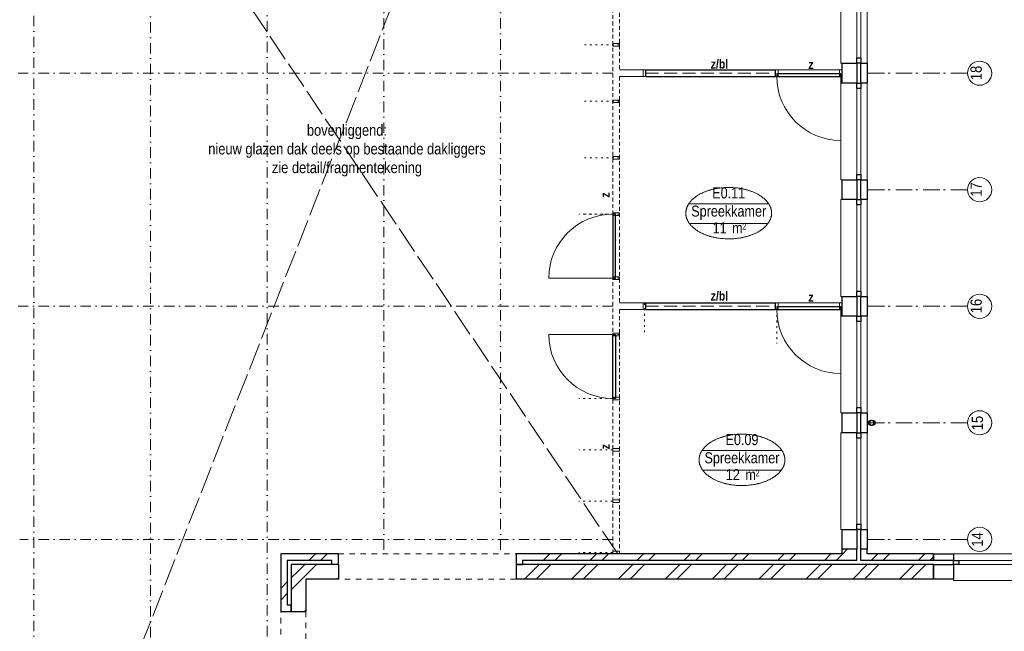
# Model space of a CAD drawing. Header units: millimetres. Extents: x 18442 to 242186, y -49554 to 63508.
# Tile 63 of 175: x 176698 to 191552, y -28987 to -19750. Entities that reach past the tile are written whole.
import ezdxf
from ezdxf.enums import TextEntityAlignment as Align

# ---------------------------------------------------------------- set-up
doc = ezdxf.new("R2010")
doc.units = ezdxf.units.MM
doc.header["$LTSCALE"] = 400
doc.header["$PDMODE"] = 1
doc.header["$PDSIZE"] = 15
for name, pattern in [('STYLE_01', [0.416641, 0.208282, -0.208359]), ('STYLE_02', [0.694427, 0.486069, -0.208359]), ('STYLE_03', [1.25, 1.041641, -0.208359]), ('STYLE_05', [0.208282, 0.069427, -0.138855]), ('STYLE_06', [1.041641, 0.625, -0.208282, 0.069427, -0.138931]), ('STYLE_12', [0.787402, 0.393701, -0.19685, 0.0005, -0.19635]), ('STYLE_18', [0.246063, 0.147638, -0.098425])]:
    doc.linetypes.add(name, pattern=pattern)
for name, color, linetype, lineweight in [('Buitenkozijnen', 140, 'Continuous', 15), ('Interieur-deur', 43, 'Continuous', 9), ('Interieur-scheidingswand-horizontaal', 5, 'Continuous', 25), ('Interieur-systeemwand glas', 5, 'Continuous', 15), ('Kozijnmerken', 43, 'Continuous', 9), ('Lijn-stramien', 92, 'STYLE_06', 9), ('mat-baksteen', 5, 'Continuous', 25), ('mat-beton (ihwg)', 5, 'Continuous', 25), ('mat-scheidingswand-horizontaal', 5, 'Continuous', 25), ('None', 7, 'Continuous', 9), ('Ruimtenummers', 92, 'Continuous', 25), ('Sloopwerk', 92, 'Continuous', 25), ('Tekst', 140, 'Continuous', 15)]:
    doc.layers.add(name, color=color, linetype=linetype, lineweight=lineweight)
doc.layers.get('Kozijnmerken').off()
doc.styles.add('Arial Narrow', font='ARIALN.TTF', dxfattribs={"height": 211.666667})
doc.styles.add('Arial Narrow (bold)', font='ARIALNB.TTF', dxfattribs={"height": 172.861111})

# ---------------------------------------------------------------- blocks, each defined once
blk = doc.blocks.new('Kolom 380x300')
at = {"layer": 'mat-beton (ihwg)', "lineweight": 25}
for points in [[(-126, 150), (94, 150), (94, -150), (-126, -150)], [(154, 150), (254, 150), (254, -150), (154, -150)]]:
    blk.add_lwpolyline(points, close=True, dxfattribs=at)
blk = doc.blocks.new('*X1034')
at = {"layer": 'None', "lineweight": 9}
for p, q in [((4920, -21950), (5140, -21730)), ((5096, -21950), (5316, -21730)), ((5627, -21950), (5847, -21730)), ((5804, -21950), (6024, -21730)), ((6334, -21950), (6554, -21730)), ((6511, -21950), (6731, -21730)), ((7041, -21950), (7261, -21730)), ((7218, -21950), (7438, -21730)), ((7748, -21950), (7968, -21730)), ((7925, -21950), (8145, -21730)), ((8456, -21950), (8676, -21730)), ((8632, -21950), (8852, -21730)), ((9163, -21950), (9383, -21730)), ((9339, -21950), (9559, -21730)), ((9870, -21950), (10090, -21730)), ((10046, -21950), (10266, -21730)), ((10577, -21950), (10797, -21730)), ((10753, -21950), (10973, -21730))]:
    blk.add_line(p, q, dxfattribs=at)
blk = doc.blocks.new('*X1045')
at = {"layer": 'None', "lineweight": 9}
for p, q in [((5200, -21670), (5300, -21570)), ((5376, -21670), (5476, -21570)), ((5907, -21670), (6007, -21570)), ((6084, -21670), (6184, -21570)), ((6614, -21670), (6714, -21570)), ((6791, -21670), (6891, -21570)), ((7321, -21670), (7421, -21570)), ((7498, -21670), (7598, -21570)), ((8028, -21670), (8128, -21570)), ((8205, -21670), (8305, -21570)), ((8736, -21670), (8836, -21570)), ((8912, -21670), (9012, -21570)), ((9443, -21670), (9543, -21570)), ((9619, -21670), (9717, -21573))]:
    blk.add_line(p, q, dxfattribs=at)
blk = doc.blocks.new('*U1057')
at = {"layer": 'Buitenkozijnen', "lineweight": 15}
for p, q in [((0, 0), (0, -1460)), ((0, 0), (60, 0)), ((60, 0), (60, -1460)), ((0, -1460), (60, -1460))]:
    blk.add_line(p, q, dxfattribs=at)
blk = doc.blocks.new('Gevelpui best 1460')
at = {"layer": 'Buitenkozijnen', "color": 43, "linetype": 'Continuous', "lineweight": 9}
blk.add_line((160, 0), (160, -1460), dxfattribs=at)
at = {"layer": 'Buitenkozijnen', "color": 43, "linetype": 'Continuous', "lineweight": 9, "flags": 128}
blk.add_lwpolyline([(-220, 0), (-240, 0), (-240, -1460), (-220, -1460)], dxfattribs=at)
at = {"layer": 'Buitenkozijnen', "color": 92, "lineweight": 25}
for points in [[(0, 0), (60, 0), (60, -80), (0, -80)], [(0, -1380), (60, -1380), (60, -1460), (0, -1460)]]:
    blk.add_lwpolyline(points, close=True, dxfattribs=at)
at = {"layer": 'Buitenkozijnen'}
blk.add_blockref('*U1057', (0, 0), dxfattribs=at)
blk = doc.blocks.new('*X1241')
at = {"layer": 'None', "lineweight": 9}
for p, q in [((1503, -21832), (1604, -21730)), ((1591, -21920), (1781, -21730)), ((2092, -21950), (2111, -21931))]:
    blk.add_line(p, q, dxfattribs=at)
blk = doc.blocks.new('*X1242')
at = {"layer": 'None', "lineweight": 9}
for p, q in [((1401, -21933), (1503, -21832)), ((1401, -22110), (1591, -21920)), ((1602, -22440), (1621, -22421))]:
    blk.add_line(p, q, dxfattribs=at)
blk = doc.blocks.new('*X1243')
at = {"layer": 'None', "lineweight": 9}
for p, q in [((1241, -22093), (1341, -21993)), ((1241, -22270), (1341, -22170))]:
    blk.add_line(p, q, dxfattribs=at)
blk = doc.blocks.new('*X1244')
at = {"layer": 'None', "lineweight": 9}
for p, q in [((1665, -21670), (1765, -21570)), ((1841, -21670), (1941, -21570))]:
    blk.add_line(p, q, dxfattribs=at)
blk = doc.blocks.new('*X1245')
at = {"layer": 'None', "lineweight": 9}
blk.add_line((9717, -21573), (9789, -21500), dxfattribs=at)
blk = doc.blocks.new('*X1246')
at = {"layer": 'None', "lineweight": 9}
for p, q in [((10150, -21670), (10250, -21570)), ((10326, -21670), (10426, -21570)), ((10857, -21670), (10957, -21570)), ((11033, -21670), (11091, -21612))]:
    blk.add_line(p, q, dxfattribs=at)
blk = doc.blocks.new('HWA')
at = {"layer": 'None', "color": 92, "linetype": 'Continuous', "lineweight": 25}
blk.add_circle((0, -74), 40, dxfattribs=at)
blk = doc.blocks.new('Ruimtenummer UV 50')
at = {"layer": 'Ruimtenummers', "color": 8, "lineweight": 5}
for p, q in [((602, 157), (-602, 157)), ((595, -137), (-595, -137))]:
    blk.add_line(p, q, dxfattribs=at)
blk.add_open_spline([(-323, 354), (-173, 406), (173, 406), (323, 354), (473, 302), (560, 212), (647, 122), (647, 18), (647, -86), (560, -176), (473, -266), (323, -318), (173, -370), (-173, -370), (-323, -318), (-474, -266), (-560, -176), (-647, -86), (-647, 18), (-647, 122), (-560, 212), (-474, 302), (-323, 354)], degree=2, knots=[0, 0, 0, 0.09962, 0.19924, 0.19924, 0.283607, 0.283607, 0.349619, 0.349619, 0.415638, 0.415638, 0.5, 0.5, 0.59962, 0.69924, 0.69924, 0.783607, 0.783607, 0.849619, 0.849619, 0.915638, 0.915638, 1, 1, 1], dxfattribs=at)
at = {"layer": 'Ruimtenummers', "attachment_point": 2, "style": 'Arial Narrow'}
for s, insert, char_height in [(' 2', (220, -133), 96.8), (' m', (104, -122), 165.9)]:
    blk.add_mtext(s, dxfattribs=dict(at, insert=insert, char_height=char_height))
at = {"layer": 'Ruimtenummers', "style": 'Arial Narrow'}
for tag, p in [('Nummer', (0, 407)), ('Naam', (0, 132)), ('Oppervlak', (-138, -122))]:
    blk.add_attdef(tag, text='', height=166, dxfattribs=at).set_placement(p, align=Align.TOP_CENTER)
blk = doc.blocks.new('Kozijnmerk 50')
at = {"layer": 'None', "color": 43, "style": 'Arial Narrow (bold)'}
blk.add_attdef('merk', text='', height=138, dxfattribs=at).set_placement((0, 0), align=Align.MIDDLE_CENTER)
blk = doc.blocks.new('*U2256')
at = {"layer": 'None', "color": 140, "linetype": 'STYLE_03', "lineweight": 15}
for p, q in [((-2694, -27630), (6007, -5400)), ((6326, -21570), (-2669, -8170))]:
    blk.add_line(p, q, dxfattribs=at)
blk = doc.blocks.new('*U2258')
at = {"layer": 'Interieur-systeemwand glas', "color": 43, "linetype": 'Continuous', "lineweight": 9}
for points in [[(6251, -17384), (6351, -17384), (6351, -17424), (6251, -17424)], [(6748, -17780), (6748, -17880), (6708, -17880), (6708, -17780)], [(6251, -18235), (6351, -18235), (6351, -18275), (6251, -18275)]]:
    blk.add_lwpolyline(points, close=True, dxfattribs=at)
at = {"layer": 'Interieur-systeemwand glas', "color": 43, "linetype": 'Continuous', "lineweight": 15}
for p in [(6351, -17404), (6728, -17780), (6351, -18255), (6351, -18255)]:
    blk.add_point(p, dxfattribs=at)
at = {"layer": 'Lijn-stramien', "color": 8, "linetype": 'STYLE_05', "lineweight": 5}
for p, q in [((6351, -17404), (5775, -17404)), ((6351, -18255), (5775, -18255)), ((6351, -18255), (5775, -18255))]:
    blk.add_line(p, q, dxfattribs=at)
at = {"layer": 'None', "linetype": 'Continuous', "lineweight": 5}
blk.add_point((6748, -17830), dxfattribs=at)
blk = doc.blocks.new('*U2259')
at = {"layer": 'Interieur-deur', "color": 140, "linetype": 'Continuous', "lineweight": 15}
blk.add_line((5287, -18255), (6251, -18255), dxfattribs=at)
at = {"layer": 'Interieur-deur', "color": 92, "linetype": 'Continuous', "lineweight": 25}
blk.add_lwpolyline([(6251, -19221), (6251, -18255), (6291, -18255), (6291, -19221)], close=True, dxfattribs=at)
at = {"layer": 'Interieur-deur', "color": 140, "linetype": 'Continuous', "lineweight": 15}
blk.add_arc((6251, -18255), 966, 180, 270, dxfattribs=at)
at = {"layer": 'Interieur-systeemwand glas', "color": 43, "linetype": 'Continuous', "lineweight": 9}
for points in [[(6251, -18275), (6251, -18235), (6351, -18235), (6351, -18275)], [(6251, -19241), (6251, -19201), (6351, -19201), (6351, -19241)]]:
    blk.add_lwpolyline(points, close=True, dxfattribs=at)
at = {"layer": 'Lijn-stramien', "color": 8, "linetype": 'STYLE_05', "lineweight": 5}
for p, q in [((6251, -18255), (5741, -18255)), ((6251, -19221), (5741, -19221))]:
    blk.add_line(p, q, dxfattribs=at)
at = {"layer": 'None', "linetype": 'Continuous', "lineweight": 5}
for p in [(6251, -18255), (6251, -19221)]:
    blk.add_point(p, dxfattribs=at)
blk = doc.blocks.new('*U2262')
at = {"layer": 'Interieur-deur', "color": 140, "linetype": 'Continuous', "lineweight": 15}
blk.add_line((5287, -17405), (6251, -17405), dxfattribs=at)
at = {"layer": 'Interieur-deur', "color": 92, "linetype": 'Continuous', "lineweight": 25}
blk.add_lwpolyline([(6251, -16439), (6251, -17405), (6291, -17405), (6291, -16439)], close=True, dxfattribs=at)
at = {"layer": 'Interieur-deur', "color": 140, "linetype": 'Continuous', "lineweight": 15}
blk.add_arc((6251, -17405), 966, 90, 180, dxfattribs=at)
at = {"layer": 'Interieur-systeemwand glas', "color": 43, "linetype": 'Continuous', "lineweight": 9}
for points in [[(6251, -16419), (6251, -16459), (6351, -16459), (6351, -16419)], [(6251, -17384), (6251, -17424), (6351, -17424), (6351, -17384)]]:
    blk.add_lwpolyline(points, close=True, dxfattribs=at)
at = {"layer": 'Lijn-stramien', "color": 8, "linetype": 'STYLE_05', "lineweight": 5}
for p, q in [((6251, -16439), (5741, -16439)), ((6251, -17405), (5741, -17405))]:
    blk.add_line(p, q, dxfattribs=at)
at = {"layer": 'None', "linetype": 'Continuous', "lineweight": 5}
for p in [(6251, -16439), (6251, -17405)]:
    blk.add_point(p, dxfattribs=at)
blk = doc.blocks.new('*U2272')
at = {"layer": 'Interieur-systeemwand glas', "color": 43, "linetype": 'Continuous', "lineweight": 9}
for points in [[(6251, -10344), (6351, -10344), (6351, -10384), (6251, -10384)], [(6748, -10740), (6748, -10840), (6708, -10840), (6708, -10740)], [(6251, -11195), (6351, -11195), (6351, -11235), (6251, -11235)]]:
    blk.add_lwpolyline(points, close=True, dxfattribs=at)
at = {"layer": 'Interieur-systeemwand glas', "color": 43, "linetype": 'Continuous', "lineweight": 15}
for p in [(6351, -10364), (6728, -10740), (6351, -11215), (6351, -11215)]:
    blk.add_point(p, dxfattribs=at)
at = {"layer": 'Lijn-stramien', "color": 8, "linetype": 'STYLE_05', "lineweight": 5}
for p, q in [((6351, -10364), (5775, -10364)), ((6351, -11215), (5775, -11215)), ((6351, -11215), (5775, -11215))]:
    blk.add_line(p, q, dxfattribs=at)
at = {"layer": 'None', "linetype": 'Continuous', "lineweight": 5}
blk.add_point((6748, -10790), dxfattribs=at)
blk = doc.blocks.new('*U2273')
at = {"layer": 'Interieur-deur', "color": 140, "linetype": 'Continuous', "lineweight": 15}
blk.add_line((5287, -11215), (6251, -11215), dxfattribs=at)
at = {"layer": 'Interieur-deur', "color": 92, "linetype": 'Continuous', "lineweight": 25}
blk.add_lwpolyline([(6251, -12181), (6251, -11215), (6291, -11215), (6291, -12181)], close=True, dxfattribs=at)
at = {"layer": 'Interieur-deur', "color": 140, "linetype": 'Continuous', "lineweight": 15}
blk.add_arc((6251, -11215), 966, 180, 270, dxfattribs=at)
at = {"layer": 'Interieur-systeemwand glas', "color": 43, "linetype": 'Continuous', "lineweight": 9}
for points in [[(6251, -11235), (6251, -11195), (6351, -11195), (6351, -11235)], [(6251, -12201), (6251, -12161), (6351, -12161), (6351, -12201)]]:
    blk.add_lwpolyline(points, close=True, dxfattribs=at)
at = {"layer": 'Lijn-stramien', "color": 8, "linetype": 'STYLE_05', "lineweight": 5}
for p, q in [((6251, -11215), (5741, -11215)), ((6251, -12181), (5741, -12181))]:
    blk.add_line(p, q, dxfattribs=at)
at = {"layer": 'None', "linetype": 'Continuous', "lineweight": 5}
for p in [(6251, -11215), (6251, -12181)]:
    blk.add_point(p, dxfattribs=at)
blk = doc.blocks.new('*U2276')
at = {"layer": 'Interieur-deur', "color": 140, "linetype": 'Continuous', "lineweight": 15}
blk.add_line((5287, -10365), (6251, -10365), dxfattribs=at)
at = {"layer": 'Interieur-deur', "color": 92, "linetype": 'Continuous', "lineweight": 25}
blk.add_lwpolyline([(6251, -9399), (6251, -10365), (6291, -10365), (6291, -9399)], close=True, dxfattribs=at)
at = {"layer": 'Interieur-deur', "color": 140, "linetype": 'Continuous', "lineweight": 15}
blk.add_arc((6251, -10365), 966, 90, 180, dxfattribs=at)
at = {"layer": 'Interieur-systeemwand glas', "color": 43, "linetype": 'Continuous', "lineweight": 9}
for points in [[(6251, -9379), (6251, -9419), (6351, -9419), (6351, -9379)], [(6251, -10344), (6251, -10384), (6351, -10384), (6351, -10344)]]:
    blk.add_lwpolyline(points, close=True, dxfattribs=at)
at = {"layer": 'Lijn-stramien', "color": 8, "linetype": 'STYLE_05', "lineweight": 5}
for p, q in [((6251, -9399), (5741, -9399)), ((6251, -10365), (5741, -10365))]:
    blk.add_line(p, q, dxfattribs=at)
at = {"layer": 'None', "linetype": 'Continuous', "lineweight": 5}
for p in [(6251, -9399), (6251, -10365)]:
    blk.add_point(p, dxfattribs=at)
blk = doc.blocks.new('*U2280')
at = {"layer": 'Interieur-systeemwand glas', "color": 43, "linetype": 'Continuous', "lineweight": 9}
for points in [[(6251, -13864), (6351, -13864), (6351, -13904), (6251, -13904)], [(6748, -14260), (6748, -14360), (6708, -14360), (6708, -14260)], [(6251, -14715), (6351, -14715), (6351, -14755), (6251, -14755)]]:
    blk.add_lwpolyline(points, close=True, dxfattribs=at)
at = {"layer": 'Interieur-systeemwand glas', "color": 43, "linetype": 'Continuous', "lineweight": 15}
for p in [(6351, -13884), (6728, -14260), (6351, -14735), (6351, -14735)]:
    blk.add_point(p, dxfattribs=at)
at = {"layer": 'Lijn-stramien', "color": 8, "linetype": 'STYLE_05', "lineweight": 5}
for p, q in [((6351, -13884), (5775, -13884)), ((6351, -14735), (5775, -14735)), ((6351, -14735), (5775, -14735))]:
    blk.add_line(p, q, dxfattribs=at)
at = {"layer": 'None', "linetype": 'Continuous', "lineweight": 5}
blk.add_point((6748, -14310), dxfattribs=at)
blk = doc.blocks.new('*U2282')
at = {"layer": 'Interieur-systeemwand glas', "color": 43, "linetype": 'Continuous', "lineweight": 9}
blk.add_lwpolyline([(6251, -13013), (6351, -13013), (6351, -13053), (6251, -13053)], close=True, dxfattribs=at)
at = {"layer": 'Interieur-systeemwand glas', "color": 43, "linetype": 'Continuous', "lineweight": 15}
blk.add_point((6351, -13033), dxfattribs=at)
at = {"layer": 'Lijn-stramien', "color": 8, "linetype": 'STYLE_05', "lineweight": 5}
for p, q in [((6351, -13033), (5775, -13033)), ((6351, -13884), (5775, -13884))]:
    blk.add_line(p, q, dxfattribs=at)
blk = doc.blocks.new('*U2284')
at = {"layer": 'Interieur-systeemwand glas', "color": 43, "linetype": 'Continuous', "lineweight": 9}
blk.add_lwpolyline([(6251, -12162), (6351, -12162), (6351, -12202), (6251, -12202)], close=True, dxfattribs=at)
at = {"layer": 'Interieur-systeemwand glas', "color": 43, "linetype": 'Continuous', "lineweight": 15}
blk.add_point((6351, -12182), dxfattribs=at)
at = {"layer": 'Lijn-stramien', "color": 8, "linetype": 'STYLE_05', "lineweight": 5}
for p, q in [((6351, -12182), (5775, -12182)), ((6351, -13033), (5775, -13033))]:
    blk.add_line(p, q, dxfattribs=at)
blk = doc.blocks.new('*U2286')
at = {"layer": 'Interieur-systeemwand glas', "color": 43, "linetype": 'Continuous', "lineweight": 9}
blk.add_lwpolyline([(6251, -15567), (6351, -15567), (6351, -15607), (6251, -15607)], close=True, dxfattribs=at)
at = {"layer": 'Interieur-systeemwand glas', "color": 43, "linetype": 'Continuous', "lineweight": 15}
blk.add_point((6351, -15587), dxfattribs=at)
at = {"layer": 'Lijn-stramien', "color": 8, "linetype": 'STYLE_05', "lineweight": 5}
for p, q in [((6351, -14735), (5775, -14735)), ((6351, -15587), (5775, -15587))]:
    blk.add_line(p, q, dxfattribs=at)
blk = doc.blocks.new('*U2288')
at = {"layer": 'Interieur-systeemwand glas', "color": 43, "linetype": 'Continuous', "lineweight": 9}
blk.add_lwpolyline([(6251, -16418), (6351, -16418), (6351, -16458), (6251, -16458)], close=True, dxfattribs=at)
at = {"layer": 'Interieur-systeemwand glas', "color": 43, "linetype": 'Continuous', "lineweight": 15}
blk.add_point((6351, -16438), dxfattribs=at)
at = {"layer": 'Lijn-stramien', "color": 8, "linetype": 'STYLE_05', "lineweight": 5}
for p, q in [((6351, -15586), (5775, -15586)), ((6351, -16438), (5775, -16438))]:
    blk.add_line(p, q, dxfattribs=at)
blk = doc.blocks.new('*U2289')
at = {"layer": 'Interieur-systeemwand glas', "color": 43, "linetype": 'Continuous', "lineweight": 9}
blk.add_lwpolyline([(6251, -9379), (6251, -9419), (6351, -9419), (6351, -9379)], close=True, dxfattribs=at)
at = {"layer": 'Lijn-stramien', "color": 8, "linetype": 'STYLE_05', "lineweight": 5}
blk.add_line((6251, -9399), (5741, -9399), dxfattribs=at)
at = {"layer": 'None', "linetype": 'Continuous', "lineweight": 5}
blk.add_point((6251, -9399), dxfattribs=at)
blk = doc.blocks.new('*U2290')
at = {"layer": 'Interieur-systeemwand glas', "color": 43, "linetype": 'Continuous', "lineweight": 9}
blk.add_lwpolyline([(6251, -8514), (6251, -8554), (6351, -8554), (6351, -8514)], close=True, dxfattribs=at)
at = {"layer": 'Lijn-stramien', "color": 8, "linetype": 'STYLE_05', "lineweight": 5}
blk.add_line((6251, -8534), (5741, -8534), dxfattribs=at)
at = {"layer": 'None', "linetype": 'Continuous', "lineweight": 5}
blk.add_point((6251, -8534), dxfattribs=at)
blk = doc.blocks.new('*U2291')
at = {"layer": 'Interieur-systeemwand glas', "color": 43, "linetype": 'Continuous', "lineweight": 9}
blk.add_lwpolyline([(6251, -7649), (6251, -7689), (6351, -7689), (6351, -7649)], close=True, dxfattribs=at)
at = {"layer": 'Lijn-stramien', "color": 8, "linetype": 'STYLE_05', "lineweight": 5}
blk.add_line((6251, -7669), (5741, -7669), dxfattribs=at)
at = {"layer": 'None', "linetype": 'Continuous', "lineweight": 5}
blk.add_point((6251, -7669), dxfattribs=at)
blk = doc.blocks.new('*U2292')
at = {"layer": 'Interieur-systeemwand glas', "color": 43, "linetype": 'Continuous', "lineweight": 9}
blk.add_lwpolyline([(6251, -6784), (6251, -6824), (6351, -6824), (6351, -6784)], close=True, dxfattribs=at)
at = {"layer": 'Lijn-stramien', "color": 8, "linetype": 'STYLE_05', "lineweight": 5}
blk.add_line((6251, -6804), (5741, -6804), dxfattribs=at)
at = {"layer": 'None', "linetype": 'Continuous', "lineweight": 5}
blk.add_point((6251, -6804), dxfattribs=at)
blk = doc.blocks.new('*U2305')
at = {"layer": 'Interieur-systeemwand glas', "color": 43, "linetype": 'Continuous', "lineweight": 9}
for points in [[(6747, -5460), (6747, -5560), (6707, -5560), (6707, -5460)], [(6251, -5916), (6351, -5916), (6351, -5956), (6251, -5956)]]:
    blk.add_lwpolyline(points, close=True, dxfattribs=at)
at = {"layer": 'Interieur-systeemwand glas', "color": 43, "linetype": 'Continuous', "lineweight": 15}
for p in [(6727, -5460), (6351, -5936), (6351, -5936)]:
    blk.add_point(p, dxfattribs=at)
at = {"layer": 'Lijn-stramien', "color": 8, "linetype": 'STYLE_05', "lineweight": 5}
for p, q in [((6251, -5460), (5795, -5460)), ((6351, -5560), (5795, -5560)), ((6351, -5936), (5795, -5936))]:
    blk.add_line(p, q, dxfattribs=at)
at = {"layer": 'None', "linetype": 'Continuous', "lineweight": 5}
blk.add_point((6747, -5510), dxfattribs=at)
blk = doc.blocks.new('*U2308')
at = {"layer": 'Lijn-stramien', "color": 8, "linetype": 'STYLE_05', "lineweight": 5}
for p, q in [((6251, -5180), (6251, -5460)), ((6351, -5195), (6351, -5560)), ((6727, -5185), (6727, -5460))]:
    blk.add_line(p, q, dxfattribs=at)
blk = doc.blocks.new('*U2309')
at = {"layer": 'Interieur-systeemwand glas', "color": 43, "linetype": 'Continuous', "lineweight": 9}
blk.add_lwpolyline([(6747, -5460), (6747, -5560), (6707, -5560), (6707, -5460)], close=True, dxfattribs=at)
at = {"layer": 'Interieur-systeemwand glas', "color": 43, "linetype": 'Continuous', "lineweight": 15}
blk.add_point((6727, -5460), dxfattribs=at)
at = {"layer": 'None', "color": 7}
for name in ['*U2308', '*U2305']:
    blk.add_blockref(name, (0, 0), dxfattribs=at)
blk = doc.blocks.new('*U2310')
at = {"layer": 'Interieur-systeemwand glas', "color": 43, "linetype": 'Continuous', "lineweight": 9}
blk.add_lwpolyline([(7488, -5460), (7488, -5560), (7448, -5560), (7448, -5460)], close=True, dxfattribs=at)
at = {"layer": 'Interieur-systeemwand glas', "color": 43, "linetype": 'Continuous', "lineweight": 15}
blk.add_point((7468, -5460), dxfattribs=at)
at = {"layer": 'Lijn-stramien', "color": 8, "linetype": 'STYLE_05', "lineweight": 5}
blk.add_line((7468, -5185), (7468, -5460), dxfattribs=at)
blk = doc.blocks.new('*U2313')
at = {"layer": 'Interieur-systeemwand glas', "color": 43, "linetype": 'Continuous', "lineweight": 9}
blk.add_lwpolyline([(8229, -5460), (8229, -5560), (8189, -5560), (8189, -5460)], close=True, dxfattribs=at)
at = {"layer": 'Interieur-systeemwand glas', "color": 43, "linetype": 'Continuous', "lineweight": 15}
blk.add_point((8209, -5460), dxfattribs=at)
at = {"layer": 'Lijn-stramien', "color": 8, "linetype": 'STYLE_05', "lineweight": 5}
blk.add_line((8209, -5185), (8209, -5460), dxfattribs=at)
blk = doc.blocks.new('*U2316')
at = {"layer": 'Interieur-systeemwand glas', "color": 43, "linetype": 'Continuous', "lineweight": 9}
blk.add_lwpolyline([(8970, -5460), (8970, -5560), (8930, -5560), (8930, -5460)], close=True, dxfattribs=at)
at = {"layer": 'Interieur-systeemwand glas', "color": 43, "linetype": 'Continuous', "lineweight": 15}
blk.add_point((8950, -5460), dxfattribs=at)
at = {"layer": 'Lijn-stramien', "color": 8, "linetype": 'STYLE_05', "lineweight": 5}
blk.add_line((8950, -5185), (8950, -5460), dxfattribs=at)
blk = doc.blocks.new('*U2319')
at = {"layer": 'Interieur-systeemwand glas', "color": 43, "linetype": 'Continuous', "lineweight": 9}
blk.add_lwpolyline([(9711, -5460), (9711, -5560), (9671, -5560), (9671, -5460)], close=True, dxfattribs=at)
at = {"layer": 'Interieur-systeemwand glas', "color": 43, "linetype": 'Continuous', "lineweight": 15}
blk.add_point((9691, -5460), dxfattribs=at)
at = {"layer": 'Lijn-stramien', "color": 8, "linetype": 'STYLE_05', "lineweight": 5}
blk.add_line((9691, -5185), (9691, -5460), dxfattribs=at)
blk = doc.blocks.new('*U2320')
at = {"layer": 'Interieur-systeemwand glas', "color": 43, "linetype": 'Continuous', "lineweight": 9}
for points in [[(6251, -12201), (6251, -12161), (6351, -12161), (6351, -12201)], [(6251, -19241), (6251, -19201), (6351, -19201), (6351, -19241)], [(6251, -20017), (6251, -19977), (6351, -19977), (6351, -20017)], [(6251, -20793), (6251, -20753), (6351, -20753), (6351, -20793)], [(6251, -21569), (6251, -21529), (6351, -21529), (6351, -21569)]]:
    blk.add_lwpolyline(points, close=True, dxfattribs=at)
at = {"layer": 'Lijn-stramien', "color": 8, "linetype": 'STYLE_05', "lineweight": 5}
for p, q in [((6251, -12181), (5741, -12181)), ((6251, -19221), (5741, -19221)), ((6251, -19997), (5741, -19997)), ((6251, -20773), (5741, -20773)), ((6251, -21549), (5741, -21549))]:
    blk.add_line(p, q, dxfattribs=at)
at = {"layer": 'Interieur-scheidingswand-horizontaal', "color": 7}
for name in ['*U2276', '*U2273', '*U2262', '*U2259']:
    blk.add_blockref(name, (0, 0), dxfattribs=at)
at = {"layer": 'None', "color": 7}
for name in ['*U2309', '*U2310', '*U2313', '*U2316', '*U2319', '*U2292', '*U2291', '*U2290', '*U2289', '*U2272', '*U2284', '*U2282', '*U2280', '*U2286', '*U2288', '*U2258']:
    blk.add_blockref(name, (0, 0), dxfattribs=at)
blk = doc.blocks.new('*U2322')
at = {"layer": 'Interieur-deur', "color": 140, "linetype": 'Continuous', "lineweight": 15}
blk.add_line((9691, -15324), (9691, -14360), dxfattribs=at)
at = {"layer": 'Interieur-deur', "color": 92, "linetype": 'Continuous', "lineweight": 25}
blk.add_lwpolyline([(8725, -14360), (9691, -14360), (9691, -14320), (8725, -14320)], close=True, dxfattribs=at)
at = {"layer": 'Interieur-deur', "color": 140, "linetype": 'Continuous', "lineweight": 15}
blk.add_arc((9691, -14360), 966, 180, 270, dxfattribs=at)
at = {"layer": 'Interieur-systeemwand glas', "color": 43, "linetype": 'Continuous', "lineweight": 9}
for points in [[(8705, -14360), (8745, -14360), (8745, -14260), (8705, -14260)], [(9671, -14360), (9711, -14360), (9711, -14260), (9671, -14260)]]:
    blk.add_lwpolyline(points, close=True, dxfattribs=at)
at = {"layer": 'Lijn-stramien', "color": 8, "linetype": 'STYLE_05', "lineweight": 5}
blk.add_line((9691, -14360), (9691, -14870), dxfattribs=at)
at = {"layer": 'None', "linetype": 'Continuous', "lineweight": 5}
for p in [(8725, -14360), (9691, -14360)]:
    blk.add_point(p, dxfattribs=at)
blk = doc.blocks.new('*U2323')
at = {"layer": 'Interieur-deur', "color": 140, "linetype": 'Continuous', "lineweight": 15}
blk.add_line((9691, -18844), (9691, -17880), dxfattribs=at)
at = {"layer": 'Interieur-deur', "color": 92, "linetype": 'Continuous', "lineweight": 25}
blk.add_lwpolyline([(8725, -17880), (9691, -17880), (9691, -17840), (8725, -17840)], close=True, dxfattribs=at)
at = {"layer": 'Interieur-deur', "color": 140, "linetype": 'Continuous', "lineweight": 15}
blk.add_arc((9691, -17880), 966, 180, 270, dxfattribs=at)
at = {"layer": 'Interieur-systeemwand glas', "color": 43, "linetype": 'Continuous', "lineweight": 9}
for points in [[(8705, -17880), (8745, -17880), (8745, -17780), (8705, -17780)], [(9671, -17880), (9711, -17880), (9711, -17780), (9671, -17780)]]:
    blk.add_lwpolyline(points, close=True, dxfattribs=at)
at = {"layer": 'Lijn-stramien', "color": 8, "linetype": 'STYLE_05', "lineweight": 5}
for p, q in [((8725, -17880), (8725, -18390)), ((9691, -17880), (9691, -18390))]:
    blk.add_line(p, q, dxfattribs=at)
at = {"layer": 'None', "linetype": 'Continuous', "lineweight": 5}
for p in [(8725, -17880), (9691, -17880)]:
    blk.add_point(p, dxfattribs=at)

msp = doc.modelspace()

# ---------------------------------------------------------------- linework, layer by layer
at = {"layer": 'Lijn-stramien', "color": 8, "linetype": 'STYLE_05', "lineweight": 5}
msp.add_line((186121.7849, -24028.38115), (186121.7849, -24468.38115), dxfattribs=at)
at = {"layer": 'mat-baksteen', "lineweight": 25}
for p, q in [((189325.74453, -27748.38115), (189105.74453, -27748.38115)), ((189105.74453, -27818.38115), (189105.74453, -27748.38115)), ((189325.74453, -27918.38115), (189325.74453, -27748.38115)), ((189485.78516, -27748.38115), (189385.78516, -27748.38115)), ((189385.78516, -27918.38115), (189385.78516, -27748.38115)), ((189485.78516, -27818.38115), (189485.78516, -27748.38115)), ((180635.7849, -27818.38115), (180635.7849, -28688.42178)), ((181505.7849, -27818.38115), (180635.7849, -27818.38115)), ((180735.7849, -27918.38115), (180735.7849, -28588.42178)), ((181405.7849, -27918.38115), (180735.7849, -27918.38115)), ((181405.7849, -27978.42178), (181405.7849, -27918.38115)), ((181505.7849, -27978.42178), (181505.7849, -27818.38115)), ((189105.74453, -27818.38115), (184185.7849, -27818.38115)), ((184185.7849, -27818.38115), (184185.7849, -27978.42178)), ((184185.7849, -27818.38115), (184185.7849, -27978.42178)), ((189325.74453, -27918.38115), (184285.7849, -27918.38115)), ((184285.7849, -27918.38115), (184285.7849, -27978.42178)), ((184285.7849, -27918.38115), (184285.7849, -27978.42178)), ((190485.7849, -27918.38115), (189385.78516, -27918.38115)), ((190485.7849, -27818.38115), (189485.78516, -27818.38115)), ((190485.7849, -27818.38115), (190485.7849, -27918.38115)), ((181505.7849, -27978.42178), (180795.7849, -27978.42178)), ((180795.7849, -27978.42178), (180795.7849, -28688.42178)), ((181505.7849, -27978.42178), (181405.7849, -27978.42178)), ((181505.7849, -27978.42178), (181505.7849, -28198.42178)), ((184185.7849, -27978.42178), (184185.7849, -28198.42178)), ((190485.7849, -27978.42178), (184185.7849, -27978.42178)), ((184185.7849, -27978.42178), (184285.7849, -27978.42178)), ((184185.7849, -27978.42178), (184285.7849, -27978.42178)), ((190485.7849, -27978.42178), (190485.7849, -28198.42178)), ((181505.7849, -28198.42178), (181015.7849, -28198.42178)), ((181015.7849, -28198.42178), (181015.7849, -28688.42178)), ((190485.7849, -28198.42178), (184185.7849, -28198.42178)), ((180735.7849, -28588.42178), (180795.7849, -28588.42178)), ((180795.7849, -28688.42178), (180795.7849, -28588.42178)), ((180635.7849, -28688.42178), (180795.7849, -28688.42178)), ((180795.7849, -28688.42178), (181015.7849, -28688.42178))]:
    msp.add_line(p, q, dxfattribs=at)
at = {"layer": 'mat-scheidingswand-horizontaal', "lineweight": 25}
for p, q in [((186142.7849, -20508.38115), (188099.74453, -20508.38115)), ((186142.7849, -20608.38115), (186142.7849, -20508.38115)), ((186142.7849, -20608.38115), (188099.74453, -20608.38115)), ((188099.74453, -20608.38115), (188099.74453, -20508.38115)), ((186142.7849, -24028.38115), (188099.74453, -24028.38115)), ((186142.7849, -24128.38115), (186142.7849, -24028.38115)), ((188099.74453, -24128.38115), (188099.74453, -24028.38115)), ((186142.7849, -24128.38115), (188099.74453, -24128.38115))]:
    msp.add_line(p, q, dxfattribs=at)
at = {"layer": 'mat-scheidingswand-horizontaal', "linetype": 'STYLE_02', "lineweight": 9}
for p, q in [((186142.7849, -20558.38115), (188099.74453, -20558.38115)), ((186142.7849, -24078.38115), (188099.74453, -24078.38115))]:
    msp.add_line(p, q, dxfattribs=at)
at = {"layer": 'None', "color": 140, "linetype": 'STYLE_12', "lineweight": 15}
for p, q in [((182190.94318, -11538.38115), (182190.94318, -27818.38115)), ((183950.94318, -11538.38115), (183950.94318, -27818.38115)), ((176910.94318, -11818.38115), (176910.94318, -33690.38115)), ((178670.94318, -16322.99769), (178670.94318, -33690.38115)), ((180430.94318, -16307.617), (180430.94318, -33690.38115)), ((185645.7849, -20558.38115), (176675.7849, -20558.38115)), ((185645.7849, -24078.38115), (176675.7849, -24078.38115)), ((185645.7849, -27598.38115), (176701.84821, -27598.38115))]:
    msp.add_line(p, q, dxfattribs=at)
at = {"layer": 'None', "color": 140, "linetype": 'STYLE_18', "lineweight": 15}
for p, q in [((185645.7849, -11708.38115), (185645.7849, -27818.38115)), ((185745.7849, -17088.38115), (185745.7849, -20508.38115)), ((185745.7849, -20608.38115), (185745.7849, -24028.38115)), ((185745.7849, -24128.38115), (185745.7849, -27818.38115)), ((185645.7849, -27818.38115), (185745.7849, -27818.38115))]:
    msp.add_line(p, q, dxfattribs=at)
at = {"layer": 'None', "color": 140, "linetype": 'Continuous', "lineweight": 15}
for p, q in [((189105.74453, -20508.38115), (185745.7849, -20508.38115)), ((189105.74453, -20608.38115), (185745.7849, -20608.38115)), ((189105.74453, -20508.38115), (189105.74453, -20608.38115)), ((189105.74453, -24028.38115), (185745.7849, -24028.38115)), ((189105.74453, -24028.38115), (189105.74453, -24128.38115)), ((189105.74453, -24128.38115), (185745.7849, -24128.38115))]:
    msp.add_line(p, q, dxfattribs=at)
at = {"layer": 'None', "color": 7, "linetype": 'STYLE_06', "lineweight": 9}
for p, q in [((190996.97828, -20558.38115), (189496.97828, -20558.38115)), ((190996.97828, -22318.38115), (189496.97828, -22318.38115)), ((190996.97828, -24078.38115), (189496.97828, -24078.38115)), ((190996.97828, -25838.38115), (189496.97828, -25838.38115)), ((190996.97828, -27598.38115), (189496.97828, -27598.38115))]:
    msp.add_line(p, q, dxfattribs=at)
at = {"layer": 'None', "color": 140, "linetype": 'STYLE_01', "lineweight": 15}
for p, q in [((181505.7849, -27818.38115), (184185.7849, -27818.38115)), ((184185.7849, -28198.42178), (181505.7849, -28198.42178)), ((180635.7849, -31368.42178), (180635.7849, -28688.42178)), ((181015.7849, -28688.42178), (181015.7849, -31368.42178))]:
    msp.add_line(p, q, dxfattribs=at)
at = {"layer": 'None', "color": 43, "linetype": 'Continuous', "lineweight": 9}
for centre in [(191179.5847, -20558.38115), (191179.5847, -22318.38115), (191179.5847, -24078.38115), (191179.5847, -25838.38115), (191179.5847, -27598.38115)]:
    msp.add_circle(centre, 182.60642, dxfattribs=at)

# ---------------------------------------------------------------- block references
at = {"layer": 'Buitenkozijnen', "color": 7, "rotation": 90}
msp.add_blockref('Gevelpui best 1460', (190785.7849, -27978.42178), dxfattribs=at)
at = {"layer": 'Interieur-scheidingswand-horizontaal', "color": 7}
for name in ['*U2322', '*U2323']:
    msp.add_blockref(name, (179394.72553, -6248.38115), dxfattribs=at)
at = {"layer": 'Kozijnmerken', "color": 7}
for p, values in [((187254.72553, -20419.04225), {'merk': 'z/bl'}), ((188636.0816, -20424.90798), {'merk': 'z'}), ((187254.72553, -23922.2763), {'merk': 'z/bl'}), ((188636.0816, -23938.38115), {'merk': 'z'})]:
    msp.add_blockref('Kozijnmerk 50', p, dxfattribs=at).add_auto_attribs(values)
at = {"layer": 'Kozijnmerken', "color": 7, "rotation": 90}
for p in [(185530.78698, -22398.38115), (185530.78698, -26198.38115)]:
    msp.add_blockref('Kozijnmerk 50', p, dxfattribs=at).add_auto_attribs({'merk': 'z'})
at = {"layer": 'mat-baksteen'}
for name in ['*X1245', '*X1244', '*X1045', '*X1246', '*X1241', '*X1034', '*X1242', '*X1243']:
    msp.add_blockref(name, (179394.72553, -6248.38115), dxfattribs=at)
at = {"layer": 'mat-beton (ihwg)'}
for p in [(189231.8039, -20558.38115), (189231.8039, -22318.38115), (189231.8039, -24078.38115), (189231.8039, -25838.38115), (189231.8039, -27598.38115)]:
    msp.add_blockref('Kolom 380x300', p, dxfattribs=at)
at = {"layer": 'mat-beton (ihwg)', "color": 7, "rotation": 90}
msp.add_blockref('Kolom 380x300', (190635.7849, -28072.36242), dxfattribs=at)
at = {"layer": 'None', "color": 7}
for name, p in [('*U2320', (179394.72553, -6248.38115)), ('*U2256', (179394.72553, -6248.38115)), ('Gevelpui best 1460', (189325.74453, -18948.38115)), ('Gevelpui best 1460', (189325.74453, -20708.38115)), ('Gevelpui best 1460', (189325.74453, -22468.38115)), ('Gevelpui best 1460', (189325.74453, -24228.38115)), ('Gevelpui best 1460', (189325.74453, -25988.38115))]:
    msp.add_blockref(name, p, dxfattribs=at)
at = {"layer": 'None', "color": 7, "rotation": 90}
msp.add_blockref('HWA', (189485.78516, -25838.38115), dxfattribs=at)
at = {"layer": 'Ruimtenummers'}
for p, values in [((187394.72553, -22690.26766), {'Nummer': 'E0.11', 'Naam': 'Spreekkamer', 'Oppervlak': '11'}), ((187594.75393, -26415.5474), {'Nummer': 'E0.09', 'Naam': 'Spreekkamer', 'Oppervlak': '12'})]:
    msp.add_blockref('Ruimtenummer UV 50', p, dxfattribs=at).add_auto_attribs(values)
at = {"layer": 'Sloopwerk', "color": 7, "rotation": 90}
msp.add_blockref('HWA', (189469.76616, -25838.38115), dxfattribs=at)

# ---------------------------------------------------------------- texts
at = {"layer": 'None', "color": 8, "char_height": 169.333333, "attachment_point": 1, "rotation": 90, "style": 'Arial Narrow'}
for s, insert in [('18', (191042.57561, -20662.38346)), ('17', (191042.57561, -22422.38346)), ('15', (191061.01771, -25949.5047)), ('14', (191061.01771, -27709.5047))]:
    msp.add_mtext(s, dxfattribs=dict(at, insert=insert))
at = {"layer": 'None', "color": 8, "insert": (191042.57561, -24182.38346), "char_height": 169.333333, "width": 194.7333333, "attachment_point": 1, "rotation": 90, "style": 'Arial Narrow'}
msp.add_mtext('16', dxfattribs=at)
at = {"layer": 'Tekst', "color": 140, "style": 'Arial Narrow'}
for s, insert, char_height, attachment_point in [('bovenliggend:\\Pnieuw glazen dak deels op bestaande dakliggers\\Pzie detail/fragmentekening', (181635.38456, -21333.73115), 169.3333333, 2), ('2 stuks RVS zuilen voorzien van kaartlezer\\Phartlijn stijl tot hartlijn kolom 200mm\\Pexacte positie i.o.m. installateur ', (173650.72818, -26867.09352), 127, 1)]:
    msp.add_mtext(s, dxfattribs=dict(at, insert=insert, char_height=char_height, attachment_point=attachment_point))

doc.saveas('drawing.dxf')
